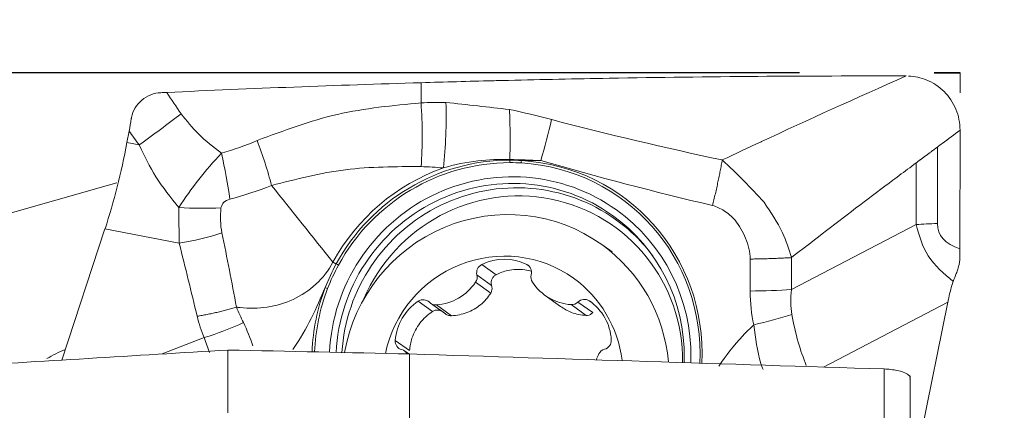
# Model space of a CAD drawing. Extents: x -61 to 52, y -27 to 54.
# Tile 9 of 12: x 33 to 40, y 10 to 13. Entities that reach past the tile are written whole.
import ezdxf

# ---------------------------------------------------------------- set-up
doc = ezdxf.new("R2010")
doc.units = 0
doc.header["$PDMODE"] = 1
doc.linetypes.add('DASH', pattern=[3.75, 3, -0.75])
doc.layers.get('DEFPOINTS').update_dxf_attribs({"linetype": 'CONTINUOUS'})
for name, color, linetype, lineweight in [('1', 4, 'CONTINUOUS', 50), ('2', 7, 'CONTINUOUS', 25), ('3', 1, 'DASH', 35), ('SK2', 7, 'CONTINUOUS', 25)]:
    doc.layers.add(name, color=color, linetype=linetype, lineweight=lineweight)
doc.styles.add('STANDARD 3.5 mm', font='monos.ttf', dxfattribs={"height": 3.5})
doc.dimstyles.new('AM_DIN', dxfattribs={"dimtxt": 3.5, "dimasz": 2.5, "dimexe": 2, "dimexo": 1, "dimgap": 1, "dimtad": 1, "dimdsep": 46, "dimtxsty": 'STANDARD 3.5 mm', "dimcen": 0.09, "dimadec": 0, "dimazin": 2, "dimtm": 1e-09, "dimtfac": 0.707107, "dimtmove": 0, "dimatfit": 3, "dimfxl": 1, "dimtolj": 1, "dimlwd": -1, "dimlwe": -1, "dimarcsym": 0})

# ---------------------------------------------------------------- blocks, each defined once
blk = doc.blocks.new('*D8')
at = {"layer": 'DEFPOINTS', "color": 0}
for p in [(-50, 49.0545), (40, 12.5), (-50, 9)]:
    blk.add_point(p, dxfattribs=at)
at = {"layer": 'SK2', "color": 0}
for p, q in [((-50, 10), (-50, 51.0545)), ((40, 13.5), (40, 51.0545)), ((37.5, 49.0545), (-47.5, 49.0545))]:
    blk.add_line(p, q, dxfattribs=at)
for points in [[(-47.5, 49.4712), (-47.5, 48.6378), (-50, 49.0545)], [(37.5, 49.4712), (37.5, 48.6378), (40, 49.0545)]]:
    blk.add_solid(points, dxfattribs=at)
at = {"layer": 'SK2', "color": 0, "insert": (-5, 51.866), "char_height": 3.5, "attachment_point": 5, "style": 'STANDARD 3.5 mm'}
blk.add_mtext('\\A1;90', dxfattribs=at)
blk = doc.blocks.new('*D9')
at = {"layer": '2', "color": 0}
for p, q in [((20, 11), (20, 31.0545)), ((40, 13.5), (40, 31.0545)), ((37.5, 29.0545), (22.5, 29.0545))]:
    blk.add_line(p, q, dxfattribs=at)
for points in [[(22.5, 29.4712), (22.5, 28.6378), (20, 29.0545)], [(37.5, 29.4712), (37.5, 28.6378), (40, 29.0545)]]:
    blk.add_solid(points, dxfattribs=at)
at = {"layer": 'DEFPOINTS', "color": 0}
for p in [(20, 29.0545), (40, 12.5), (20, 10)]:
    blk.add_point(p, dxfattribs=at)
at = {"layer": '2', "color": 0, "insert": (30, 31.866), "char_height": 3.5, "attachment_point": 5, "style": 'STANDARD 3.5 mm'}
blk.add_mtext('\\A1;20', dxfattribs=at)
blk = doc.blocks.new('*D10')
at = {"layer": '2', "color": 0}
for p, q in [((0, 11), (0, 41.0545)), ((40, 13.5), (40, 41.0545)), ((37.5, 39.0545), (2.5, 39.0545))]:
    blk.add_line(p, q, dxfattribs=at)
for points in [[(2.5, 39.4712), (2.5, 38.6378), (0, 39.0545)], [(37.5, 39.4712), (37.5, 38.6378), (40, 39.0545)]]:
    blk.add_solid(points, dxfattribs=at)
at = {"layer": 'DEFPOINTS', "color": 0}
for p in [(0, 39.0545), (40, 12.5), (0, 10)]:
    blk.add_point(p, dxfattribs=at)
at = {"layer": '2', "color": 0, "insert": (20, 41.866), "char_height": 3.5, "attachment_point": 5, "style": 'STANDARD 3.5 mm'}
blk.add_mtext('\\A1;40', dxfattribs=at)
blk = doc.blocks.new('*D11')
at = {"layer": '2', "color": 0}
for p, q in [((35, 13.5), (35, 19.3669)), ((40, 13.5), (40, 19.3669)), ((32.5, 17.3669), (30, 17.3669)), ((35, 17.3669), (40, 17.3669)), ((42.5, 17.3669), (50.5002, 17.3669))]:
    blk.add_line(p, q, dxfattribs=at)
for points in [[(32.5, 17.7836), (32.5, 16.9502), (35, 17.3669)], [(42.5, 17.7836), (42.5, 16.9502), (40, 17.3669)]]:
    blk.add_solid(points, dxfattribs=at)
at = {"layer": 'DEFPOINTS', "color": 0}
for p in [(35, 17.3669), (35, 12.5), (40, 12.5)]:
    blk.add_point(p, dxfattribs=at)
at = {"layer": '2', "color": 0, "insert": (48.2814, 20.1673), "char_height": 3.5, "attachment_point": 5, "style": 'STANDARD 3.5 mm'}
blk.add_mtext('\\A1;5', dxfattribs=at)
blk = doc.blocks.new('*D12')
at = {"layer": '2', "color": 0}
for p, q in [((40.0004, 13.5), (40.0047, 26.0844)), ((38.8089, 12.5), (26.4156, 12.5))]:
    blk.add_line(p, q, dxfattribs=at)
blk.add_arc((40, 12.5), 11.5844, 102.36933, 167.61102, dxfattribs=at)
for points in [[(37.4737, 24.2297), (37.5633, 23.4012), (40.004, 24.0844)], [(29.0996, 14.9404), (28.2711, 15.0304), (28.4156, 12.5)]]:
    blk.add_solid(points, dxfattribs=at)
at = {"layer": 'DEFPOINTS', "color": 0}
for p in [(34.2101, 22.5337), (39.8089, 12.5), (40, 12.5), (39.9999, 12.074), (39.9996, 11.1935)]:
    blk.add_point(p, dxfattribs=at)
at = {"layer": '2', "color": 0, "insert": (29.8223, 22.6812), "char_height": 3.5, "attachment_point": 5, "rotation": 44.99017, "style": 'STANDARD 3.5 mm'}
blk.add_mtext('\\A1;90°', dxfattribs=at)
blk = doc.blocks.new('*D13')
at = {"layer": '2', "color": 0}
for p, q in [((41, 12.5), (51.8076, 12.5)), ((49.8076, 10), (49.8076, -10)), ((41, -12.5), (51.8076, -12.5))]:
    blk.add_line(p, q, dxfattribs=at)
for points in [[(49.3909, 10), (50.2243, 10), (49.8076, 12.5)], [(49.3909, -10), (50.2243, -10), (49.8076, -12.5)]]:
    blk.add_solid(points, dxfattribs=at)
at = {"layer": 'DEFPOINTS', "color": 0}
for p in [(40, 12.5), (40, -12.5), (49.8076, -12.5)]:
    blk.add_point(p, dxfattribs=at)
at = {"layer": '2', "color": 0, "insert": (46.9445, 0), "char_height": 3.5, "attachment_point": 5, "rotation": 90, "style": 'STANDARD 3.5 mm'}
blk.add_mtext('\\A1;%%c25', dxfattribs=at)

msp = doc.modelspace()

# ---------------------------------------------------------------- linework, layer by layer
at = {"layer": '1', "lineweight": 18}
for p, q in [((33.8188, 11.9822), (33.8348, 12.0684)), ((39.9996, 11.1935), (39.9999, 12.074)), ((38.5251, 11.9892), (38.5267, 11.9899)), ((38.5267, 11.9899), (38.5279, 11.9905)), ((33.3349, 10.368), (33.6559, 11.3414)), ((37.4185, 11.1705), (37.341, 11.2259)), ((36.9213, 10.8483), (37.0359, 10.7663)), ((36.0722, 10.7894), (36.1822, 10.7107)), ((37.2632, 10.7973), (37.2494, 10.8072)), ((39.9095, 10.798), (39.6353, 9.444)), ((34.5684, 10.4427), (34.5684, 9.9751)), ((35.9093, 10.4137), (35.8789, 10.4354)), ((35.9145, 10.4136), (35.9145, 9.6022)), ((39.6292, 9.1677), (39.6292, 10.251))]:
    msp.add_line(p, q, dxfattribs=at)
at = {"layer": '1', "lineweight": 13}
for p, q in [((33.8188, 11.9822), (33.9097, 11.9646)), ((39.8321, 11.9493), (39.8319, 11.3818)), ((36.8887, 11.8493), (36.745, 11.8493)), ((39.6739, 11.3744), (39.6741, 11.8318)), ((34.2071, 11.2352), (33.6559, 11.3414)), ((38.7494, 10.8908), (39.6739, 11.3744)), ((38.4427, 10.8802), (38.4428, 11.1179)), ((38.7494, 11.1285), (38.7494, 10.8908)), ((36.5573, 11.0014), (36.4513, 11.0772)), ((36.8019, 11.0655), (36.7845, 11.0779)), ((36.5248, 10.9217), (36.4154, 11)), ((36.5176, 10.8653), (36.4056, 10.9454)), ((36.0858, 10.7288), (35.9798, 10.8046)), ((36.227, 10.6973), (36.115, 10.7774)), ((37.2255, 10.6993), (37.1135, 10.7794)), ((37.2747, 10.7206), (37.1653, 10.7989)), ((39.9095, 10.798), (38.9879, 10.316)), ((34.0793, 10.4131), (34.3915, 10.5346)), ((35.9157, 10.4385), (35.8097, 10.5143)), ((39.4359, 10.3018), (39.4359, 9.209))]:
    msp.add_line(p, q, dxfattribs=at)
at = {"layer": '1', "lineweight": 18}
for centre, major_axis, ratio, start_param, end_param in [((35.7965, 12.0842), (-0.0135, 0.8499), 0.250041, 4.372556, 4.937522), ((35.9818, 12.0831), (0.024, 0.8497), 0.240409, 4.372823, 4.954348), ((32.6638, 12.5872), (-0.2448, -2.6068), 0.469233, 1.117103, 1.38084), ((34.3396, 11.7984), (-0.1778, 0.8312), 0.233669, 4.374108, 4.789123), ((36.639, 10.3974), (0.8509, 1.1892), 0.985117, 0.613878, 1.695095), ((36.639, 10.3974), (0.8506, 1.1888), 0.985117, 5.29101, 6.838053), ((36.662, 10.3809), (0.7884, 1.1019), 0.985117, 0, 2.151116), ((36.6404, 10.3964), (-0.8405, -1.1747), 0.985117, 3.75547, 4.836688), ((36.6404, 10.3964), (-0.8405, -1.1747), 0.985117, 2.148044, 3.69646), ((36.662, 10.3809), (0.7594, 1.0612), 0.985117, 0, 2.150624), ((34.2873, 11.7415), (-0.8495, 0.0294), 0.288233, 1.481, 1.853936), ((36.6282, 10.2297), (0.7128, 0.9962), 0.985117, 0, 2.024764), ((36.662, 10.3809), (0.7884, 1.1019), 0.985117, 5.326382, 6.283185), ((36.662, 10.3809), (0.7594, 1.0612), 0.985117, 5.326382, 6.283185), ((45.2429, 13.8627), (-5.395, -2.5562), 0.162925, 6.206075, 6.455745), ((36.6078, 10.2443), (0.5237, 0.7319), 0.985117, 0, 1.990207), ((36.6282, 10.2297), (0.7128, 0.9962), 0.985117, 5.430153, 6.283185), ((36.6137, 10.7341), (-0.2235, -0.3123), 0.985117, 3.304042, 4.211129), ((35.3743, 11.0795), (0.0176, -0.0096), 0.02131, 0.695035, 1.767495), ((36.4796, 11.0173), (-0.039, -0.0545), 0.985117, 4.211129, 5.590181), ((36.7547, 11.0179), (-0.039, -0.0545), 0.985117, 1.92499, 3.304042), ((36.3511, 10.9826), (-0.039, -0.0545), 0.985117, 1.593135, 2.448588), ((36.8824, 10.9837), (-0.039, -0.0545), 0.985117, 5.066582, 5.922036), ((36.6078, 10.2443), (0.5237, 0.7319), 0.985117, 5.462845, 6.283185), ((36.639, 10.3974), (0.8506, 1.1888), 0.985117, 1.827451, 2.162968), ((36.6404, 10.3964), (-0.8405, -1.1747), 0.985117, 4.969044, 5.303889), ((35.2931, 10.9042), (0.0187, -0.0072), 0.043632, 0.69079, 1.737988), ((36.093, 11.1585), (-0.2235, -0.3123), 0.985117, 0.686048, 1.593135), ((37.1447, 11.1606), (-0.2235, -0.3123), 0.985117, 5.922036, 6.829123), ((45.8582, 13.9103), (-7.0638, -3.3425), 0.252996, 6.125114, 6.210702), ((36.0162, 10.7494), (-0.039, -0.0545), 0.985117, 2.972187, 4.35124), ((37.2116, 10.7518), (-0.039, -0.0545), 0.985117, 3.163931, 4.542984), ((39.5782, 10.6256), (-0.5395, -2.5292), 0.111857, 1.662871, 1.675141), ((36.1886, 10.4883), (-0.2235, -0.3123), 0.985117, 4.35124, 5.258326), ((36.1112, 10.8439), (-0.039, -0.0545), 0.985117, 6.11378, 6.969233), ((37.119, 10.8459), (-0.039, -0.0545), 0.985117, 0.545937, 1.401391), ((37.0329, 10.49), (-0.2235, -0.3123), 0.985117, 2.256844, 3.163931), ((38.3514, 10.7145), (0.8284, 0.1905), 0.12965, 4.826449, 5.186714), ((34.4907, 10.8592), (-0.7871, -0.3208), 0.319848, 1.315894, 1.686908), ((33.8404, 9.266), (1.2354, 0.7233), 0.888717, 1.442298, 1.549842), ((35.8758, 10.5098), (-0.039, -0.0545), 0.985117, 5.258326, 6.637379), ((37.379, 10.384), (-0.039, -0.0545), 0.985117, 4.019385, 4.874838), ((37.3463, 10.5127), (-0.039, -0.0545), 0.985117, 0.877792, 2.256844), ((348.8212, -0.0012), (-419.2616, 11.7916), 0.005782, 5.55508, 5.559917), ((35.8399, 10.3809), (-0.039, -0.0545), 0.985117, 2.702561, 3.495786), ((37.6595, 10.2464), (-0.2235, -0.3123), 0.985117, 4.874838, 4.993935), ((36.662, 10.3809), (0.7594, 1.0612), 0.985117, 5.302722, 5.326382), ((36.662, 10.3809), (0.7884, 1.1019), 0.985117, 5.302427, 5.326382)]:
    msp.add_ellipse(centre, major_axis=major_axis, ratio=ratio, start_param=start_param, end_param=end_param, dxfattribs=at)
at = {"layer": '1', "lineweight": 13}
for centre, major_axis, ratio, start_param, end_param in [((33.9818, 12.0974), (-0.8038, -0.5949), 0.064422, 1.433465, 1.824788), ((36.7699, 11.9343), (0.2368, 0.8164), 0.162381, 4.655234, 5.031011), ((34.6014, 11.8735), (-0.2882, 0.7996), 0.25353, 4.357544, 4.77668), ((36.6625, 11.8498), (0, -0.02), 0.140503, 4.586955, 5.659414), ((36.6764, 11.8373), (0, -0.12), 0.140503, 4.547899, 4.586955), ((36.7478, 11.8473), (-0.0012, -0.02), 0.146098, 4.620724, 5.667922), ((36.6395, 10.397), (0.8672, 1.212), 0.985117, 0.954567, 1.695095), ((36.6918, 10.3597), (0.7529, 1.0522), 0.985117, 0, 2.134524), ((36.7086, 10.3476), (-0.7245, -1.0125), 0.985117, 2.185575, 4.932996), ((36.6918, 10.3597), (0.7529, 1.0522), 0.985117, 5.978164, 6.283185), ((40.1745, 11.2868), (1, -0.0003), 0.100965, 1.920517, 2.095049), ((34.3063, 11.5597), (-0.8253, -0.2036), 0.350136, 1.364587, 1.750326), ((38.3239, 10.9652), (0.85, -0.0003), 0.100965, 4.85267, 5.236642), ((45.977, 13.8253), (-7.4435, -3.3834), 0.344685, 6.127634, 6.213222)]:
    msp.add_ellipse(centre, major_axis=major_axis, ratio=ratio, start_param=start_param, end_param=end_param, dxfattribs=at)
at = {"layer": '1', "lineweight": 18}
for points in [[(34.1141, 12.3548), (34.743, 12.3841), (35.3719, 12.4082), (36.0007, 12.427)], [(36.0007, 12.2772), (36.0007, 12.3272), (36.0007, 12.3771), (36.0007, 12.427)], [(38.5279, 11.9905), (38.8726, 12.1511), (39.23, 12.3135), (39.6001, 12.4768)], [(34.0695, 12.3529), (34.0844, 12.3534), (34.0993, 12.3541), (34.1141, 12.3548)], [(36.0007, 12.2772), (36.0623, 12.2798), (36.124, 12.2812), (36.1859, 12.2811)], [(36.6576, 12.2286), (36.762, 12.2057), (36.8663, 12.181), (36.97, 12.1535)], [(36.6576, 12.2281), (36.6576, 12.2283), (36.6576, 12.2284), (36.6576, 12.2286)], [(33.8348, 12.0684), (33.8404, 12.0989), (33.8458, 12.1295), (33.8508, 12.1603)], [(36.97, 12.1535), (37.389, 12.0424), (37.8114, 11.9435), (38.2356, 11.8534)], [(34.5196, 11.9036), (34.6102, 11.9293), (34.699, 11.9612), (34.7852, 11.9978)], [(38.2356, 11.8534), (38.3312, 11.8985), (38.4277, 11.9438), (38.5251, 11.9892)], [(39.6855, 11.8403), (39.7161, 11.8631), (39.7474, 11.8863), (39.779, 11.9098)], [(36.6597, 11.8523), (36.6882, 11.8523), (36.7166, 11.8513), (36.745, 11.8493)], [(36.8887, 11.8493), (36.8124, 11.852), (36.7361, 11.8546), (36.6598, 11.857)], [(36.1664, 11.7946), (36.1114, 11.7989), (36.0564, 11.8021), (36.0014, 11.8041)], [(36.7451, 11.8311), (36.7171, 11.8328), (36.689, 11.8336), (36.6608, 11.8336)], [(33.7429, 11.6838), (33.3258, 11.566), (32.9089, 11.4475), (32.4921, 11.3284)], [(34.8917, 11.6642), (34.7909, 11.6242), (34.6873, 11.5897), (34.5818, 11.5618)], [(38.9774, 11.305), (39.1423, 11.4319), (39.3079, 11.5577), (39.4741, 11.6824)], [(34.5164, 11.4982), (34.5092, 11.4356), (34.5116, 11.372), (34.5238, 11.3118)], [(34.5238, 11.3118), (34.5608, 11.1284), (34.597, 10.9448), (34.6314, 10.7609)], [(39.9996, 11.1935), (39.9996, 11.1781), (39.9995, 11.1626), (39.9994, 11.1471)], [(35.3879, 11.0724), (35.3575, 11.0165), (35.3306, 10.9585), (35.3077, 10.8991)], [(39.9723, 11.0113), (39.964, 10.9914), (39.9563, 10.9715), (39.9493, 10.9514)], [(39.9493, 10.9514), (39.9353, 10.9116), (39.9241, 10.8705), (39.9157, 10.829)], [(34.6838, 10.6463), (34.7084, 10.5895), (34.733, 10.5328), (34.7519, 10.4736)], [(34.5684, 10.4427), (33.8763, 10.4008), (33.1842, 10.3589), (32.4921, 10.317)], [(39.4359, 10.3018), (38.2621, 10.339), (37.0883, 10.3763), (35.9145, 10.4136)]]:
    msp.add_open_spline(points, degree=3, dxfattribs=at)
for points, knots in [([(36.6498, 12.4446), (36.6096, 12.4436), (36.3933, 12.4383), (36.1769, 12.4323), (36.0007, 12.427)], [0, 0, 0, 0, 0.185686, 1, 1, 1, 1]), ([(39.6001, 12.4768), (38.8657, 12.4785), (37.8823, 12.471), (36.8989, 12.4506), (36.6499, 12.4446)], [0, 0, 0, 0, 0.746781, 1, 1, 1, 1]), ([(39.6164, 12.4764), (39.6631, 12.4744), (39.7609, 12.4533), (39.8447, 12.3977), (39.9189, 12.3239), (39.9789, 12.2349), (39.9999, 12.1278), (39.9999, 12.074)], [0, 0, 0, 0, 0.22987, 0.48658, 0.48658, 0.74329, 1, 1, 1, 1]), ([(34.0695, 12.3529), (34.0444, 12.352), (34.0191, 12.3467), (33.9719, 12.3282), (33.9493, 12.3147), (33.9103, 12.2817), (33.8932, 12.2617), (33.8671, 12.2182), (33.8576, 12.1941), (33.8518, 12.1665), (33.8513, 12.1634), (33.8508, 12.1603)], [0, 0, 0, 0, 0.244198, 0.244198, 0.488498, 0.488498, 0.731143, 0.731143, 0.970802, 0.970802, 1, 1, 1, 1]), ([(34.1141, 12.3548), (34.1142, 12.3547), (34.1142, 12.3547), (34.1489, 12.3015), (34.1844, 12.2488), (34.2209, 12.1967)], [0, 0, 0, 0, 0.000314, 0.000314, 1, 1, 1, 1]), ([(36.6576, 12.2281), (36.6595, 12.1745), (36.6611, 12.0964), (36.6617, 11.9894), (36.6625, 11.9749), (36.6598, 11.857)], [0, 0, 0, 0, 0.5, 0.5, 1, 1, 1, 1]), ([(39.7796, 11.9102), (39.787, 11.9158), (39.8162, 11.9375), (39.8896, 11.9921), (39.9559, 12.0413), (39.9999, 12.074)], [0, 0, 0, 0, 0.102623, 0.401749, 1, 1, 1, 1]), ([(39.6855, 11.8403), (39.692, 11.8452), (39.7091, 11.8579), (39.7402, 11.881), (39.765, 11.8994), (39.779, 11.9098)], [0, 0, 0, 0, 0.212197, 0.555266, 1, 1, 1, 1]), ([(34.2026, 11.5003), (34.2504, 11.5709), (34.3459, 11.7119), (34.4617, 11.8397), (34.5196, 11.9036)], [0, 0, 0, 0, 0.500054, 1, 1, 1, 1]), ([(36.6598, 11.857), (36.5805, 11.8596), (36.5006, 11.8562), (36.3355, 11.8367), (36.2498, 11.8192), (36.1664, 11.7946)], [0, 0, 0, 0, 0.477888, 0.477888, 1, 1, 1, 1]), ([(39.4741, 11.6824), (39.4778, 11.6852), (39.5025, 11.7037), (39.548, 11.7378), (39.6106, 11.7845), (39.6564, 11.8186), (39.6815, 11.8373), (39.6855, 11.8403)], [0, 0, 0, 0, 0.053323, 0.350062, 0.6468, 0.943539, 1, 1, 1, 1]), ([(38.4427, 11.1179), (38.4428, 11.1708), (38.4289, 11.2238), (38.3886, 11.3201), (38.3632, 11.3664), (38.3078, 11.4339), (38.2798, 11.4575), (38.2228, 11.4929), (38.194, 11.5076), (38.1633, 11.515)], [0, 0, 0, 0, 0.307687, 0.307687, 0.608411, 0.608411, 0.816724, 0.816724, 1, 1, 1, 1]), ([(38.5461, 11.5393), (38.5959, 11.4656), (38.683, 11.3371), (38.7295, 11.1909), (38.7494, 11.1285)], [0, 0, 0, 0, 0.572806, 1, 1, 1, 1]), ([(39.9723, 11.0113), (39.9767, 11.0218), (39.9807, 11.0327), (39.9874, 11.0549), (39.9903, 11.0663), (39.997, 11.1005), (39.9993, 11.1239), (39.9994, 11.1471)], [0, 0, 0, 0, 0.251235, 0.251235, 0.502496, 0.502496, 1, 1, 1, 1]), ([(35.3473, 11.0945), (35.2813, 10.9701), (35.1733, 10.8756), (34.9283, 10.7602), (34.795, 10.7442), (34.6492, 10.7587), (34.6404, 10.7597), (34.6316, 10.7609)], [0, 0, 0, 0, 0.484379, 0.484379, 0.968757, 0.968757, 1, 1, 1, 1]), ([(35.2903, 10.9062), (35.3135, 10.9662), (35.3402, 11.0251), (35.371, 11.0817), (35.371, 11.0817), (35.371, 11.0818)], [0, 0, 0, 0, 0.99969, 0.99969, 1, 1, 1, 1]), ([(36.8217, 11.0281), (36.8046, 11.0327), (36.7872, 11.0362), (36.7282, 11.0435), (36.6853, 11.0415), (36.6143, 11.0259), (36.5848, 11.0153), (36.5573, 11.0014)], [0, 0, 0, 0, 0.194451, 0.194451, 0.658243, 0.658243, 1, 1, 1, 1]), ([(36.5573, 11.0014), (36.5508, 10.9981), (36.5449, 10.9937), (36.535, 10.9832), (36.5309, 10.9771), (36.5248, 10.9638), (36.5228, 10.9564), (36.5213, 10.9412), (36.5219, 10.9331), (36.5241, 10.9242), (36.5244, 10.9229), (36.5248, 10.9217)], [0, 0, 0, 0, 0.230982, 0.230982, 0.463732, 0.463732, 0.704738, 0.704738, 0.9589, 0.9589, 1, 1, 1, 1]), ([(36.5176, 10.8653), (36.5216, 10.8718), (36.5246, 10.8791), (36.5278, 10.8941), (36.5282, 10.902), (36.5268, 10.9138), (36.5259, 10.9178), (36.5248, 10.9217)], [0, 0, 0, 0, 0.394791, 0.394791, 0.792495, 0.792495, 1, 1, 1, 1]), ([(36.227, 10.6973), (36.2657, 10.6991), (36.3048, 10.707), (36.3777, 10.7345), (36.4124, 10.7546), (36.4718, 10.8037), (36.4975, 10.8332), (36.5176, 10.8653)], [0, 0, 0, 0, 0.333303, 0.333303, 0.667832, 0.667832, 1, 1, 1, 1]), ([(34.6316, 10.7609), (34.6316, 10.7609), (34.6316, 10.7608), (34.6471, 10.7222), (34.6645, 10.6839), (34.6838, 10.6463)], [0, 0, 0, 0, 0.000447, 0.000447, 1, 1, 1, 1]), ([(36.1731, 10.7184), (36.1673, 10.7241), (36.1605, 10.729), (36.1456, 10.7361), (36.1374, 10.7384), (36.1211, 10.74), (36.1127, 10.7394), (36.0981, 10.7355), (36.0916, 10.7326), (36.0858, 10.7288)], [0, 0, 0, 0, 0.260568, 0.260568, 0.524699, 0.524699, 0.780957, 0.780957, 1, 1, 1, 1]), ([(37.0361, 10.7662), (37.0615, 10.748), (37.0892, 10.7331), (37.1525, 10.7087), (37.1894, 10.701), (37.2255, 10.6993)], [0, 0, 0, 0, 0.447046, 0.447046, 1, 1, 1, 1]), ([(36.0858, 10.7288), (36.0504, 10.7057), (36.0186, 10.6762), (35.9671, 10.6093), (35.9468, 10.5709), (35.9239, 10.501), (35.9178, 10.4698), (35.9157, 10.4385)], [0, 0, 0, 0, 0.365324, 0.365324, 0.730737, 0.730737, 1, 1, 1, 1]), ([(36.1822, 10.7107), (36.1856, 10.7083), (36.1893, 10.7061), (36.2006, 10.7007), (36.2088, 10.6983), (36.2204, 10.6972), (36.2237, 10.6971), (36.227, 10.6973)], [0, 0, 0, 0, 0.268434, 0.268434, 0.794518, 0.794518, 1, 1, 1, 1]), ([(37.2255, 10.6993), (37.2328, 10.699), (37.2402, 10.7), (37.254, 10.7046), (37.2605, 10.7081), (37.2693, 10.715), (37.2721, 10.7177), (37.2747, 10.7206)], [0, 0, 0, 0, 0.395528, 0.395528, 0.793275, 0.793275, 1, 1, 1, 1]), ([(38.538, 10.2968), (38.5324, 10.3119), (38.4956, 10.4188), (38.482, 10.5321), (38.4703, 10.6293)], [0, 0, 0, 0, 0.142054, 1, 1, 1, 1]), ([(39.6268, 10.2271), (39.6321, 10.2374), (39.6288, 10.2483), (39.6078, 10.2656), (39.5953, 10.2724), (39.5653, 10.2832), (39.55, 10.2875), (39.5183, 10.2939), (39.5028, 10.2964), (39.4703, 10.3), (39.453, 10.3012), (39.4359, 10.3018)], [0, 0, 0, 0, 0.361088, 0.361088, 0.593193, 0.593193, 0.757967, 0.757967, 0.882051, 0.882051, 1, 1, 1, 1])]:
    msp.add_open_spline(points, degree=3, knots=knots, dxfattribs=at)
at = {"layer": '1', "lineweight": 13}
for points, knots in [([(34.7852, 11.9978), (34.9816, 12.0714), (35.3743, 12.2186), (35.7919, 12.2577), (36.0007, 12.2772)], [0, 0, 0, 0, 0.500063, 1, 1, 1, 1]), ([(34.2209, 12.1967), (34.262, 12.1447), (34.3494, 12.0344), (34.4607, 11.9488), (34.5196, 11.9036)], [0, 0, 0, 0, 0.471101, 1, 1, 1, 1]), ([(34.2026, 11.5003), (34.1433, 11.5743), (34.0285, 11.7176), (33.9484, 11.8841), (33.9097, 11.9646)], [0, 0, 0, 0, 0.516349, 1, 1, 1, 1]), ([(38.2356, 11.8534), (38.2896, 11.8026), (38.3978, 11.7008), (38.4966, 11.5931), (38.5461, 11.5393)], [0, 0, 0, 0, 0.499345, 1, 1, 1, 1]), ([(36.0014, 11.8041), (35.8133, 11.8041), (35.4375, 11.8042), (35.0736, 11.7108), (34.8917, 11.6642)], [0, 0, 0, 0, 0.500268, 1, 1, 1, 1]), ([(34.5818, 11.5618), (34.5643, 11.5559), (34.5318, 11.5451), (34.5213, 11.513), (34.5164, 11.4982)], [0, 0, 0, 0, 0.539994, 1, 1, 1, 1]), ([(39.9493, 10.9514), (39.8798, 11.0097), (39.7455, 11.1222), (39.6972, 11.2924), (39.6739, 11.3744)], [0, 0, 0, 0, 0.517961, 1, 1, 1, 1]), ([(35.0507, 10.4474), (35.1031, 10.5239), (35.1472, 10.6012), (35.2255, 10.7563), (35.2579, 10.8327), (35.2903, 10.9062)], [0, 0, 0, 0, 0.489943, 0.489943, 1, 1, 1, 1]), ([(38.7517, 10.706), (38.7658, 10.6371), (38.7922, 10.5084), (38.8369, 10.3846), (38.8588, 10.3274)], [0, 0, 0, 0, 0.535791, 1, 1, 1, 1]), ([(38.4703, 10.6293), (38.4421, 10.6031), (38.4151, 10.5763), (38.3201, 10.4756), (38.2615, 10.3997), (38.211, 10.3233)], [0, 0, 0, 0, 0.271709, 0.271709, 1, 1, 1, 1])]:
    msp.add_open_spline(points, degree=3, knots=knots, dxfattribs=at)
for points in [[(36.1859, 12.2811), (36.3431, 12.2634), (36.5004, 12.2457), (36.6576, 12.2281)], [(33.9097, 11.9646), (33.8844, 11.9989), (33.8594, 12.0335), (33.8348, 12.0684)], [(38.1633, 11.515), (37.7359, 11.6165), (37.3105, 11.727), (36.8887, 11.8493)], [(34.8917, 11.6642), (35.0436, 11.4743), (35.1954, 11.2844), (35.3473, 11.0945)], [(34.2071, 11.2352), (34.2056, 11.3236), (34.2041, 11.412), (34.2026, 11.5003)], [(38.7494, 11.1285), (38.8252, 11.1876), (38.9012, 11.2464), (38.9774, 11.305)], [(34.34, 10.6933), (34.2962, 10.874), (34.2516, 11.0546), (34.2071, 11.2352)], [(34.3915, 10.5346), (34.3704, 10.5864), (34.353, 10.6395), (34.34, 10.6933)], [(34.4301, 10.4238), (34.4177, 10.461), (34.4046, 10.4978), (34.3915, 10.5346)]]:
    msp.add_open_spline(points, degree=3, dxfattribs=at)
at = {"layer": '1', "lineweight": 18}
msp.add_rational_spline([(38.1633, 11.515), (38.2063, 11.6879), (38.2356, 11.8534)], [1, 0.978635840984, 1], degree=2, dxfattribs=at)
at = {"layer": '1', "lineweight": 13}
for points, weights in [([(38.4427, 11.1179), (38.6063, 11.1202), (38.7494, 11.1285)], [1, 0.98163029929, 1]), ([(35.371, 11.0818), (35.3587, 11.0884), (35.3473, 11.0945)], [0.99850552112, 0.992272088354, 1]), ([(34.6316, 10.7609), (34.4873, 10.7178), (34.34, 10.6933)], [1, 0.984369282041, 1])]:
    msp.add_rational_spline(points, weights, degree=2, dxfattribs=at)
at = {"layer": '3'}
msp.add_line((39.8089, 12.5), (40, 12.5), dxfattribs=at)
at = {"layer": '3', "lineweight": 18}
msp.add_line((40, 12.353), (40, 12.5), dxfattribs=at)

# ---------------------------------------------------------------- dimensions: what is measured, and where the dimension line sits
at = {"layer": '2'}
for base, p2, picture, middle in [((0, 39.0545), (0, 10), '*D10', (20, 39.0545)), ((20, 29.0545), (20, 10), '*D9', (30, 29.0545))]:
    dim = msp.add_linear_dim(base=base, p1=(40, 12.5), p2=p2, dimstyle='AM_DIN', override={"dimtmove": 0}, dxfattribs=at)
    dim.commit()
    dim.dimension.update_dxf_attribs({"geometry": picture, "text_midpoint": middle, "dimtype": 160})
dim = msp.add_angular_dim_2l(base=(34.2101, 22.5337), line1=((39.8089, 12.5), (40, 12.5)), line2=((39.9996, 11.1935), (39.9999, 12.074)), dimstyle='AM_DIN', dxfattribs=at)
dim.commit()
dim.dimension.update_dxf_attribs({"geometry": '*D12', "text_midpoint": (29.8223, 22.6812)})
dim = msp.add_linear_dim(base=(35, 17.3669), p1=(40, 12.5), p2=(35, 12.5), dimstyle='AM_DIN', dxfattribs=at)
dim.commit()
dim.dimension.update_dxf_attribs({"geometry": '*D11', "text_midpoint": (48.2814, 17.3669), "dimtype": 160})
dim = msp.add_linear_dim(base=(49.8076, -12.5), p1=(40, 12.5), p2=(40, -12.5), angle=90, text='%%c<>', dimstyle='AM_DIN', dxfattribs=at)
dim.commit()
dim.dimension.update_dxf_attribs({"geometry": '*D13', "text_midpoint": (46.9445, 0)})
at = {"layer": 'SK2'}
dim = msp.add_linear_dim(base=(-50, 49.0545), p1=(40, 12.5), p2=(-50, 9), dimstyle='AM_DIN', override={"dimtmove": 0}, dxfattribs=at)
dim.commit()
dim.dimension.update_dxf_attribs({"geometry": '*D8', "text_midpoint": (-5, 49.0545), "dimtype": 160})

doc.saveas('drawing.dxf')
